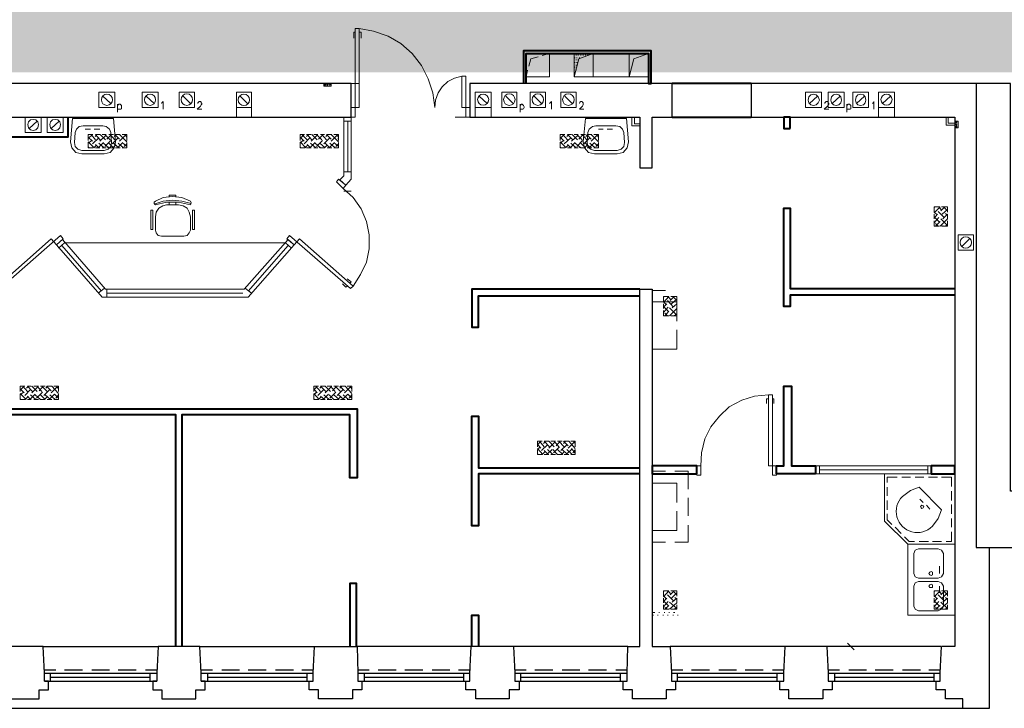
# Model space of a CAD drawing. Header units: millimetres. Extents: x 1 to 17496, y 1 to 30809.
# Tile 145 of 256: x 2757 to 4007, y 27988 to 28861. Entities that reach past the tile are written whole.
import ezdxf

# ---------------------------------------------------------------- set-up
doc = ezdxf.new("R2010")
doc.units = ezdxf.units.MM
doc.linetypes.add('CENTER', pattern=[2, 1.25, -0.25, 0.25, -0.25])
doc.layers.add('N_SSP_ewakuacja', color=4, linetype='CENTER', lineweight=40)
doc.layers.add('PDF _Geometria', color=7, linetype='Continuous')

msp = doc.modelspace()

# ---------------------------------------------------------------- hatches: boundary and pattern name
at = {"layer": 'N_SSP_ewakuacja', "lineweight": 60, "transparency": 33554457}
h = msp.add_hatch(color=51, dxfattribs=at)
h.dxf.hatch_style = 1
h.paths.add_polyline_path([(2090.4, 29222.1), (2092.3, 29214.5), (2092.3, 28668.2), (2316.4, 28668.2), (2316.4, 28794.1), (4224.1, 28794.1), (4224.1, 28290.5), (4488.7, 28290.5), (4488.7, 28948.3), (4172.5, 28948.3), (4172.5, 29082.8), (3726.9, 29082.8), (3726.9, 29558.7), (3564.7, 29558.7), (3564.7, 29083.6), (2281.6, 29083.6), (2281.6, 29222.1)])

# ---------------------------------------------------------------- linework, layer by layer
at = {"layer": 'PDF _Geometria', "lineweight": 18}
for points in [[(3188, 28850), (3188, 28749.8), (3177.9, 28749.8), (3177.9, 28737.2), (3182.9, 28737.2), (3182.9, 28850)], [(3429.7, 28788.5), (3429.7, 28818), (3400.2, 28818), (3400.2, 28788.5)], [(3485.3, 28788.5), (3485.3, 28818), (3460.9, 28818), (3460.9, 28788.5)], [(2878, 28749.8), (2878, 28769.2), (2857.8, 28769.2), (2857.8, 28749.8)], [(2932.8, 28749.8), (2932.8, 28769.2), (2912.6, 28769.2), (2912.6, 28749.8)], [(2979.1, 28749.8), (2979.1, 28769.2), (2959.7, 28769.2), (2959.7, 28749.8)], [(3051.5, 28749.8), (3051.5, 28769.2), (3032.2, 28769.2), (3032.2, 28749.8)], [(3355.6, 28749.8), (3355.6, 28769.2), (3335.4, 28769.2), (3335.4, 28749.8)], [(3388.4, 28749.8), (3388.4, 28769.2), (3369.1, 28769.2), (3369.1, 28749.8)], [(3424.6, 28749.8), (3424.6, 28769.2), (3405.3, 28769.2), (3405.3, 28749.8)], [(3463.4, 28749.8), (3463.4, 28769.2), (3444, 28769.2), (3444, 28749.8)], [(3775, 28749.8), (3775, 28769.2), (3754.8, 28769.2), (3754.8, 28749.8)], [(3772.5, 28759.1), (3770.8, 28763.3), (3768.3, 28765.8), (3764.9, 28766.6), (3761.5, 28765.8), (3759, 28763.3), (3758.2, 28759.1), (3759, 28755.7), (3761.5, 28753.2), (3764.9, 28752.3), (3768.3, 28753.2), (3770.8, 28755.7)], [(3803.6, 28749.8), (3803.6, 28769.2), (3783.4, 28769.2), (3783.4, 28749.8)], [(3800.3, 28759.1), (3799.4, 28763.3), (3796.9, 28765.8), (3793.5, 28766.6), (3790.2, 28765.8), (3787.6, 28763.3), (3786.8, 28759.1), (3787.6, 28755.7), (3790.2, 28753.2), (3793.5, 28752.3), (3796.9, 28753.2), (3799.4, 28755.7)], [(3834.8, 28749.8), (3834.8, 28769.2), (3814.6, 28769.2), (3814.6, 28749.8)], [(3831.4, 28759.1), (3830.6, 28763.3), (3828.1, 28765.8), (3824.7, 28766.6), (3821.3, 28765.8), (3818.8, 28763.3), (3818, 28759.1), (3818.8, 28755.7), (3821.3, 28753.2), (3824.7, 28752.3), (3828.1, 28753.2), (3830.6, 28755.7)], [(3867.6, 28749.8), (3867.6, 28769.2), (3847.4, 28769.2), (3847.4, 28749.8)], [(2784.5, 28717.8), (2784.5, 28737.2), (2764.3, 28737.2), (2764.3, 28717.8)], [(2781.2, 28727.9), (2780.3, 28731.3), (2777.8, 28733.8), (2774.4, 28734.6), (2771.1, 28733.8), (2768.5, 28731.3), (2767.7, 28727.9), (2768.5, 28723.7), (2771.1, 28721.2), (2774.4, 28720.3), (2777.8, 28721.2), (2780.3, 28723.7)], [(2812.3, 28717.8), (2812.3, 28737.2), (2792.1, 28737.2), (2792.1, 28717.8)], [(2809, 28727.9), (2808.1, 28731.3), (2805.6, 28733.8), (2802.2, 28734.6), (2798.9, 28733.8), (2796.3, 28731.3), (2795.5, 28727.9), (2796.3, 28723.7), (2798.9, 28721.2), (2802.2, 28720.3), (2805.6, 28721.2), (2808.1, 28723.7)], [(2876.4, 28735.5), (2878.9, 28706), (2877.2, 28698.4), (2872.1, 28692.5), (2864.6, 28690.8), (2835.9, 28690.8), (2828.3, 28692.5), (2823.3, 28698.4), (2821.6, 28706), (2824.1, 28735.5)], [(3527.4, 28735.5), (3529.9, 28706), (3528.2, 28698.4), (3523.2, 28692.5), (3515.6, 28690.8), (3487, 28690.8), (3479.4, 28692.5), (3474.3, 28698.4), (3472.6, 28706), (3475.2, 28735.5)], [(2862.9, 28726.2), (2837.6, 28726.2), (2832.6, 28725.4), (2829.2, 28722), (2827.5, 28717.8), (2826.7, 28705.2), (2827.5, 28700.1), (2830.9, 28696.7), (2835.9, 28695), (2864.6, 28695), (2869.6, 28696.7), (2873, 28700.1), (2873.8, 28705.2), (2873, 28717.8), (2871.3, 28722), (2867.1, 28725.4)], [(3513.9, 28726.2), (3488.6, 28726.2), (3484.4, 28725.4), (3480.2, 28722), (3478.5, 28717.8), (3477.7, 28705.2), (3478.5, 28700.1), (3481.9, 28696.7), (3487, 28695), (3515.6, 28695), (3520.7, 28696.7), (3524, 28700.1), (3524.9, 28705.2), (3524, 28717.8), (3522.3, 28722), (3519, 28725.4)], [(3167.8, 28647), (3159.3, 28655.5), (3161.9, 28658.8), (3171.1, 28651.3)], [(2929.4, 28631), (2939.5, 28635.3), (2951.3, 28636.9), (2963.1, 28635.3), (2974, 28631), (2974.9, 28628.5), (2974, 28626), (2958.9, 28629.4), (2943.7, 28629.4), (2929.4, 28626), (2927.7, 28627.7), (2927.7, 28629.4)], [(2974, 28610.8), (2974, 28594), (2972.4, 28590.6), (2969.8, 28587.2), (2965.6, 28586.4), (2937, 28586.4), (2932.8, 28587.2), (2930.3, 28590.6), (2929.4, 28594), (2929.4, 28610.8), (2930.3, 28616.7), (2933.6, 28621.8), (2938.7, 28625.1), (2943.7, 28626), (2958.9, 28626), (2964.8, 28625.1), (2969.8, 28621.8), (2972.4, 28616.7)], [(2926, 28594.8), (2926, 28619.2), (2923.5, 28619.2), (2923.5, 28594.8)], [(2979.1, 28594.8), (2979.1, 28619.2), (2976.6, 28619.2), (2976.6, 28594.8)], [(2729, 28523.2), (2797.2, 28583), (2803.9, 28575.5), (2812.3, 28583), (2809, 28587.2), (2732.3, 28519.9)], [(3180.4, 28523.2), (3112.2, 28583), (3105.4, 28575.5), (3096.2, 28583), (3099.5, 28587.2), (3177, 28519.9)], [(3967.9, 28568.7), (3967.9, 28588.1), (3948.5, 28588.1), (3948.5, 28568.7)], [(2803.9, 28575.5), (2862, 28508.9), (3047.3, 28508.9), (3105.4, 28575.5), (3097.9, 28582.2), (3042.3, 28519), (2866.2, 28519), (2811.5, 28582.2)], [(3560.2, 28517.3), (3577.1, 28517.3)], [(3707.6, 28385.1), (3707.6, 28295), (3717.7, 28295), (3717.7, 28283.2), (3712.7, 28283.2), (3712.7, 28385.1)], [(3621.7, 28283.2), (3621.7, 28295), (3616.7, 28295), (3616.7, 28283.2)], [(3944.3, 28284.9), (3855, 28284.9), (3855, 28225.1), (3884.5, 28195.6), (3944.3, 28195.6)], [(3900.5, 28243.6), (3901.3, 28241.9), (3902.2, 28241.1), (3903.9, 28241.9), (3904.7, 28243.6), (3903.9, 28244.5), (3902.2, 28245.3), (3901.3, 28244.5)], [(3944.3, 28105.5), (3944.3, 28195.6), (3884.5, 28195.6), (3884.5, 28105.5)], [(3923.2, 28189.7), (3898, 28189.7), (3893.8, 28188), (3892.1, 28183.8), (3892.1, 28158.6), (3893.8, 28154.3), (3898, 28152.7), (3923.2, 28152.7), (3927.4, 28154.3), (3930, 28158.6), (3930, 28183.8), (3927.4, 28188)], [(3914, 28156), (3915.7, 28156.9), (3915.7, 28160.2), (3914, 28161.1), (3912.3, 28160.2), (3911.4, 28158.6), (3912.3, 28156.9)], [(3923.2, 28111.4), (3927.4, 28113.1), (3930, 28117.3), (3930, 28142.6), (3927.4, 28146.8), (3923.2, 28148.4), (3898, 28148.4), (3893.8, 28146.8), (3892.1, 28142.6), (3892.1, 28117.3), (3893.8, 28113.1), (3898, 28111.4)], [(3914, 28140.9), (3915.7, 28140.9), (3915.7, 28144.2), (3914, 28145.1), (3912.3, 28144.2), (3911.4, 28142.6), (3912.3, 28140.9)]]:
    msp.add_lwpolyline(points, close=True, dxfattribs=at)
for points in [[(3318.5, 28789.4), (3318.5, 28749.8), (3328.6, 28749.8), (3328.6, 28737.2), (3323.6, 28737.2), (3323.6, 28789.4), (3318.5, 28789.4), (3309.3, 28786.9), (3300.8, 28782.6), (3293.3, 28775.9), (3288.2, 28768.3), (3284.8, 28759.1), (3284, 28749.8), (3281.5, 28768.3), (3275.6, 28786), (3267.1, 28802.9), (3255.4, 28818), (3241, 28830.6), (3225, 28839.9), (3206.5, 28846.6), (3188, 28850)], [(3182.9, 28845), (3181.2, 28845), (3181.2, 28837.4)], [(3188, 28845), (3190.5, 28845), (3190.5, 28837.4)], [(3415.4, 28813.8), (3406.1, 28811.3), (3403.6, 28802)], [(3429.7, 28818), (3420.4, 28815.5)], [(3485.3, 28818), (3466.8, 28811.3), (3460.9, 28788.5)], [(3461.7, 28812.1), (3461.7, 28813)], [(3463.4, 28815.5), (3463.4, 28816.3)], [(3463.4, 28809.6), (3463.4, 28810.4)], [(3464.2, 28812.1), (3464.2, 28813)], [(3465.9, 28815.5), (3465.9, 28816.3)], [(3465.9, 28809.6), (3465.9, 28810.4)], [(3467.6, 28812.1), (3467.6, 28813)], [(3469.3, 28815.5), (3469.3, 28816.3)], [(3472.6, 28815.5), (3472.6, 28816.3)], [(3475.2, 28815.5), (3475.2, 28816.3)], [(3478.5, 28815.5), (3478.5, 28816.3)], [(3555.2, 28818), (3536.7, 28811.3), (3530.8, 28788.5), (3555.2, 28788.5), (3555.2, 28818), (3530.8, 28818), (3530.8, 28788.5), (3485.3, 28788.5)], [(3401.9, 28797), (3400.2, 28788.5)], [(3461.7, 28806.2), (3461.7, 28807.1)], [(3461.7, 28800.3), (3461.7, 28801.2)], [(3463.4, 28802.9), (3463.4, 28803.7)], [(3463.4, 28797), (3463.4, 28797.8)], [(3464.2, 28806.2), (3464.2, 28807.1)], [(3461.7, 28793.6), (3461.7, 28794.4)], [(2801.4, 28781), (2801.4, 28780.1)], [(2861.2, 28781), (2861.2, 28780.1)], [(2921, 28781), (2921, 28780.1)], [(3143.3, 28780.1), (3143.3, 28776.7), (3152.6, 28776.7), (3152.6, 28780.1)], [(3187.9, 28780.1), (3177.9, 28780.1)], [(3177.9, 28776.7), (3177.9, 28777.6)], [(3481.9, 28780.1), (3499.6, 28780.1)], [(3957.8, 28780.1), (3976.3, 28780.1)], [(2862.9, 28764.1), (2873, 28754.8)], [(2917.6, 28764.1), (2927.7, 28754.8)], [(2964.8, 28764.1), (2974, 28754.8)], [(3046.5, 28754.8), (3037.2, 28764.1)], [(3350.5, 28754.8), (3340.4, 28764.1)], [(3374.1, 28764.1), (3383.4, 28754.8)], [(3410.3, 28764.1), (3419.6, 28754.8)], [(3449.1, 28764.1), (3458.3, 28754.8)], [(3759.8, 28754.8), (3770, 28764.1)], [(3788.5, 28754.8), (3798.6, 28764.1)], [(3819.6, 28754.8), (3829.7, 28764.1)], [(3852.5, 28754.8), (3862.6, 28764.1)], [(2881.4, 28754), (2881.4, 28743.9)], [(2881.4, 28752.3), (2882.2, 28753.2), (2883.1, 28754), (2884.8, 28754), (2885.6, 28753.2), (2886.5, 28752.3), (2886.5, 28748.1), (2885.6, 28747.3), (2882.2, 28747.3), (2881.4, 28748.1)], [(2937, 28754.8), (2937.8, 28755.7), (2939.5, 28757.4), (2939.5, 28747.3)], [(2983.3, 28754.8), (2983.3, 28755.7), (2984.2, 28756.5), (2985, 28757.4), (2986.7, 28757.4), (2987.5, 28756.5), (2987.5, 28755.7), (2988.4, 28754.8), (2988.4, 28754), (2987.5, 28753.2), (2986.7, 28751.5), (2982.5, 28747.3), (2988.4, 28747.3)], [(3051.5, 28749.8), (3051.5, 28737.2), (3032.2, 28737.2), (3032.2, 28749.8)], [(3318.5, 28750.6), (3318.5, 28751.5)], [(3355.6, 28749.8), (3355.6, 28737.2), (3335.4, 28737.2), (3335.4, 28749.8)], [(3392.6, 28754), (3392.6, 28743.9)], [(3392.6, 28752.3), (3393.5, 28753.2), (3394.3, 28754), (3395.2, 28754), (3396, 28753.2), (3396.8, 28752.3), (3397.7, 28750.6), (3397.7, 28749.8), (3396.8, 28748.1), (3396, 28747.3), (3393.5, 28747.3), (3392.6, 28748.1)], [(3429.7, 28754.8), (3430.5, 28755.7), (3432.2, 28757.4), (3432.2, 28747.3)], [(3467.6, 28754.8), (3468.4, 28755.7), (3468.4, 28756.5), (3469.3, 28757.4), (3471, 28757.4), (3471.8, 28756.5), (3472.6, 28755.7), (3472.6, 28753.2), (3471.8, 28751.5), (3467.6, 28747.3), (3473.5, 28747.3)], [(3779.2, 28754.8), (3779.2, 28755.7), (3780.1, 28756.5), (3780.9, 28757.4), (3782.6, 28757.4), (3783.4, 28756.5), (3783.4, 28755.7), (3784.3, 28754.8), (3784.3, 28754), (3783.4, 28753.2), (3782.6, 28751.5), (3778.4, 28747.3), (3784.3, 28747.3)], [(3807, 28754), (3807, 28743.9)], [(3807, 28752.3), (3807.9, 28753.2), (3808.7, 28754), (3810.4, 28754), (3811.2, 28753.2), (3812.1, 28752.3), (3812.1, 28748.1), (3811.2, 28747.3), (3807.9, 28747.3), (3807, 28748.1)], [(3839.9, 28754.8), (3840.7, 28755.7), (3841.5, 28757.4), (3841.5, 28747.3)], [(3847.4, 28749.8), (3847.4, 28737.2), (3867.6, 28737.2), (3867.6, 28749.8)], [(3033.8, 28737.2), (3016.2, 28737.2)], [(3168.6, 28737.2), (3168.6, 28663), (3163.5, 28658), (3171.1, 28651.3), (3177.9, 28658.8), (3177.9, 28737.2), (3177.9, 28737.2)], [(3310.1, 28737.2), (3328.6, 28737.2)], [(3497.9, 28737.2), (3479.4, 28737.2)], [(3534.1, 28737.2), (3534.1, 28726.2), (3544.2, 28726.2)], [(3537.5, 28737.2), (3537.5, 28728.7), (3544.2, 28728.7)], [(3820.5, 28737.2), (3802.8, 28737.2)], [(3933.3, 28737.2), (3933.3, 28727.1), (3944.3, 28727.1)], [(3935.9, 28737.2), (3935.9, 28729.6), (3944.3, 28729.6)], [(2769.4, 28722.8), (2779.5, 28732.1)], [(2797.2, 28722.8), (2807.3, 28732.1)], [(2840.1, 28722), (2846.9, 28722)], [(2858.7, 28722), (2851.9, 28722)], [(3168.6, 28732.1), (3177.9, 28732.1)], [(3173.7, 28732.1), (3173.7, 28668.1)], [(3492, 28722), (3497.9, 28722)], [(3509.7, 28722), (3503, 28722)], [(3944.3, 28732.1), (3948.5, 28732.1), (3948.5, 28723.7), (3944.3, 28723.7)], [(2849.4, 28715.3), (2844.3, 28710.2)], [(2850.2, 28715.3), (2844.3, 28715.3), (2844.3, 28707.7)], [(2849.4, 28706.8), (2844.3, 28711.9)], [(2853.6, 28708.5), (2847.7, 28715.3)], [(2857.8, 28711.1), (2849.4, 28703.5)], [(2855.3, 28715.3), (2852.8, 28712.7)], [(2859.5, 28708.5), (2853.6, 28715.3), (2858.7, 28715.3)], [(2867.1, 28714.4), (2858.7, 28706.8)], [(2866.2, 28708.5), (2859.5, 28715.3)], [(2867.1, 28715.3), (2862, 28715.3)], [(2872.1, 28708.5), (2865.4, 28715.3)], [(2873.8, 28715.3), (2867.9, 28709.4)], [(2876.4, 28715.3), (2870.5, 28715.3)], [(2878, 28708.5), (2872.1, 28715.3)], [(2882.2, 28711.1), (2874.7, 28703.5)], [(2879.7, 28715.3), (2877.2, 28712.7)], [(2883.9, 28709.4), (2878, 28715.3)], [(2884.8, 28715.3), (2878.9, 28715.3)], [(2893.2, 28706), (2883.9, 28715.3)], [(2891.5, 28714.4), (2883.9, 28706.8)], [(2893.2, 28707.7), (2893.2, 28715.3), (2887.3, 28715.3)], [(2893.2, 28711.9), (2890.7, 28715.3)], [(2893.2, 28710.2), (2893.2, 28709.4)], [(3118.1, 28715.3), (3113, 28710.2)], [(3118.9, 28715.3), (3113, 28715.3), (3113, 28707.7)], [(3118.1, 28706.8), (3113, 28711.9)], [(3122.3, 28708.5), (3115.5, 28715.3)], [(3125.6, 28711.1), (3118.1, 28703.5)], [(3124, 28715.3), (3121.4, 28712.7)], [(3127.3, 28715.3), (3121.4, 28715.3)], [(3128.2, 28708.5), (3122.3, 28715.3)], [(3134.9, 28714.4), (3127.3, 28706.8)], [(3134.9, 28708.5), (3128.2, 28715.3)], [(3135.8, 28715.3), (3130.7, 28715.3)], [(3140.8, 28708.5), (3134.1, 28715.3)], [(3142.5, 28715.3), (3136.6, 28709.4)], [(3144.2, 28715.3), (3139.1, 28715.3)], [(3146.7, 28708.5), (3140.8, 28715.3)], [(3150.9, 28711.1), (3143.3, 28703.5)], [(3148.4, 28715.3), (3145.9, 28712.7)], [(3152.6, 28709.4), (3146.7, 28715.3)], [(3153.4, 28715.3), (3147.5, 28715.3)], [(3161.9, 28706), (3152.6, 28715.3)], [(3160.2, 28714.4), (3152.6, 28706.8)], [(3161.9, 28707.7), (3161.9, 28715.3), (3156, 28715.3)], [(3161.9, 28711.9), (3159.3, 28715.3)], [(3161.9, 28710.2), (3161, 28709.4)], [(3448.2, 28715.3), (3443.2, 28710.2)], [(3449.1, 28715.3), (3443.2, 28715.3), (3443.2, 28707.7)], [(3448.2, 28706.8), (3443.2, 28711.9)], [(3452.4, 28708.5), (3446.5, 28715.3)], [(3456.6, 28711.1), (3448.2, 28703.5)], [(3454.1, 28715.3), (3451.6, 28712.7)], [(3459.2, 28708.5), (3452.4, 28715.3), (3457.5, 28715.3)], [(3465.9, 28714.4), (3457.5, 28706.8)], [(3465.1, 28708.5), (3458.3, 28715.3)], [(3465.9, 28715.3), (3460.9, 28715.3)], [(3471, 28708.5), (3464.2, 28715.3)], [(3472.6, 28715.3), (3466.8, 28709.4)], [(3475.2, 28715.3), (3469.3, 28715.3)], [(3476.9, 28708.5), (3471, 28715.3)], [(3481.1, 28711.1), (3473.5, 28703.5)], [(3478.5, 28715.3), (3476, 28712.7)], [(3482.8, 28709.4), (3476.9, 28715.3)], [(3483.6, 28715.3), (3477.7, 28715.3)], [(3492, 28706), (3482.8, 28715.3)], [(3490.3, 28714.4), (3482.8, 28706.8)], [(3492, 28707.7), (3492, 28715.3), (3486.1, 28715.3)], [(3492, 28711.9), (3489.5, 28715.3)], [(3492, 28710.2), (3492, 28709.4)], [(3544.2, 28709.4), (3544.2, 28721.2)], [(2848.6, 28707.7), (2844.3, 28704.3)], [(2851.9, 28698.4), (2844.3, 28706)], [(2844.3, 28705.2), (2844.3, 28698.4), (2850.2, 28698.4)], [(2846, 28698.4), (2844.3, 28699.3)], [(2845.2, 28699.3), (2844.3, 28698.4)], [(2854.5, 28701.8), (2851.1, 28698.4)], [(2857.8, 28698.4), (2853.6, 28702.6)], [(2853.6, 28698.4), (2858.7, 28698.4)], [(2863.7, 28705.2), (2857, 28698.4)], [(2864.6, 28698.4), (2857.8, 28704.3)], [(2862, 28698.4), (2867.1, 28698.4)], [(2870.5, 28704.3), (2876.4, 28698.4), (2870.5, 28698.4), (2863.7, 28704.3)], [(2873, 28707.7), (2865.4, 28700.1)], [(2869.6, 28699.3), (2868.8, 28698.4)], [(2878.9, 28701.8), (2875.5, 28698.4)], [(2883.1, 28698.4), (2876.4, 28704.3)], [(2878.9, 28698.4), (2884.8, 28698.4)], [(2888.1, 28705.2), (2881.4, 28698.4)], [(2889, 28698.4), (2882.2, 28704.3)], [(2893.2, 28700.1), (2887.3, 28705.2)], [(2887.3, 28698.4), (2893.2, 28698.4), (2893.2, 28705.2)], [(2893.2, 28703.5), (2889.8, 28700.1)], [(3116.4, 28707.7), (3113, 28704.3)], [(3120.6, 28698.4), (3113, 28706)], [(3123.1, 28701.8), (3118.9, 28698.4), (3113, 28698.4), (3113, 28705.2)], [(3114.7, 28698.4), (3113, 28699.3)], [(3113.9, 28699.3), (3113, 28698.4)], [(3121.4, 28698.4), (3127.3, 28698.4)], [(3126.5, 28698.4), (3122.3, 28702.6)], [(3132.4, 28705.2), (3125.6, 28698.4)], [(3133.2, 28698.4), (3126.5, 28704.3)], [(3130.7, 28698.4), (3135.8, 28698.4)], [(3147.5, 28701.8), (3144.2, 28698.4), (3139.1, 28698.4), (3132.4, 28704.3)], [(3141.7, 28707.7), (3134.1, 28700.1)], [(3138.3, 28699.3), (3137.4, 28698.4)], [(3145, 28698.4), (3138.3, 28704.3)], [(3150.9, 28698.4), (3145, 28704.3)], [(3147.5, 28698.4), (3153.4, 28698.4)], [(3156.8, 28705.2), (3150.1, 28698.4)], [(3157.7, 28698.4), (3150.9, 28704.3)], [(3161.9, 28700.1), (3156, 28705.2)], [(3156, 28698.4), (3161.9, 28698.4), (3161.9, 28705.2)], [(3161.9, 28703.5), (3158.5, 28700.1)], [(3447.4, 28707.7), (3443.2, 28704.3)], [(3450.7, 28698.4), (3443.2, 28706)], [(3443.2, 28705.2), (3443.2, 28698.4), (3449.1, 28698.4)], [(3444.9, 28698.4), (3443.2, 28699.3)], [(3444, 28699.3), (3443.2, 28698.4)], [(3453.3, 28701.8), (3449.9, 28698.4)], [(3456.6, 28698.4), (3452.4, 28702.6)], [(3452.4, 28698.4), (3457.5, 28698.4)], [(3462.5, 28705.2), (3455.8, 28698.4)], [(3463.4, 28698.4), (3456.6, 28704.3)], [(3460.9, 28698.4), (3465.9, 28698.4)], [(3469.3, 28704.3), (3475.2, 28698.4), (3469.3, 28698.4), (3462.5, 28704.3)], [(3471.8, 28707.7), (3464.2, 28700.1)], [(3468.4, 28699.3), (3467.6, 28698.4)], [(3477.7, 28701.8), (3474.3, 28698.4)], [(3481.9, 28698.4), (3475.2, 28704.3)], [(3477.7, 28698.4), (3483.6, 28698.4)], [(3487, 28705.2), (3480.2, 28698.4)], [(3487.8, 28698.4), (3481.1, 28704.3)], [(3492, 28700.1), (3486.1, 28705.2)], [(3486.1, 28698.4), (3492, 28698.4), (3492, 28705.2)], [(3492, 28703.5), (3488.6, 28700.1)], [(3177.9, 28668.1), (3168.6, 28668.1)], [(3167.8, 28647), (3180.4, 28635.3), (3190.5, 28620.9), (3197.2, 28604.9), (3200.6, 28588.1), (3200.6, 28570.4), (3197.2, 28553.6), (3189.7, 28537.6), (3180.4, 28523.2)], [(3944.3, 28634.4), (3944.3, 28652.1)], [(2947.1, 28636.9), (2947.1, 28638.6), (2955.5, 28638.6), (2955.5, 28636.9)], [(3168.6, 28643.7), (3177.9, 28643.7), (3168.6, 28643.7)], [(2927.7, 28626.8), (2939.5, 28631), (2951.3, 28631.9), (2963.1, 28631), (2974.9, 28627.7)], [(2947.1, 28629.4), (2947.1, 28626)], [(2955.5, 28629.4), (2955.5, 28626)], [(3918.2, 28621.8), (3919, 28623.5)], [(3918.2, 28615.9), (3925.8, 28623.5)], [(3921.6, 28613.4), (3918.2, 28616.7), (3918.2, 28623.5), (3924.9, 28623.5)], [(3918.2, 28622.6), (3918.2, 28623.5)], [(3927.4, 28619.2), (3924.1, 28623.5)], [(3926.6, 28618.4), (3931.7, 28623.5)], [(3935, 28616.7), (3935, 28623.5), (3927.4, 28623.5)], [(3935, 28618.4), (3930, 28623.5)], [(3918.2, 28609.1), (3922.4, 28614.2)], [(3918.2, 28614.2), (3918.2, 28608.3)], [(3924.9, 28604.1), (3918.2, 28610.8)], [(3918.2, 28603.2), (3924.1, 28610)], [(3930.8, 28610), (3923.2, 28617.6)], [(3929.1, 28608.3), (3935, 28614.2), (3935, 28608.3), (3925.8, 28599)], [(3928.3, 28614.2), (3935, 28620.1)], [(3935, 28612.5), (3932.5, 28615)], [(3918.2, 28605.8), (3918.2, 28599), (3924.9, 28599)], [(3919.9, 28599), (3925.8, 28604.9)], [(3923.2, 28599), (3919.9, 28602.4)], [(3934.2, 28600.7), (3926.6, 28608.3)], [(3927.4, 28599), (3935, 28599), (3935, 28605.8)], [(3929.1, 28599), (3929.1, 28599.9)], [(3932.5, 28599), (3935, 28601.6)], [(3102.1, 28571.2), (3094.5, 28578), (2814, 28578), (2806.4, 28571.2)], [(2861.2, 28516.5), (2810.7, 28574.6)], [(3097.9, 28574.6), (3047.3, 28516.5)], [(3953.6, 28573.8), (3962.8, 28583)], [(3944.3, 28552.7), (3944.3, 28541.8)], [(3944.3, 28535.9), (3944.3, 28524.1)], [(3172.8, 28523.2), (3171.1, 28521.6), (3166.9, 28525.8)], [(3176.2, 28526.6), (3177.9, 28528.3), (3172.8, 28532.5)], [(2864.6, 28519.9), (2857, 28514)], [(2867.9, 28519), (2867.9, 28508.9)], [(3040.6, 28514), (2867.9, 28514)], [(3044, 28519.9), (3051.5, 28514)], [(3574.6, 28508.1), (3575.4, 28509.8)], [(3574.6, 28502.2), (3581.3, 28509.8), (3574.6, 28509.8), (3574.6, 28503), (3577.9, 28499.7)], [(3574.6, 28508.9), (3574.6, 28509.8)], [(3583.8, 28505.5), (3580.5, 28509.8)], [(3583, 28504.7), (3588, 28509.8)], [(3591.4, 28503), (3591.4, 28509.8), (3583.8, 28509.8)], [(3591.4, 28504.7), (3586.3, 28509.8)], [(3944.3, 28519), (3944.3, 28507.2)], [(3591.4, 28478.6), (3591.4, 28503), (3560.2, 28503)], [(3574.6, 28496.3), (3578.8, 28500.5)], [(3574.6, 28500.5), (3574.6, 28494.6)], [(3581.3, 28490.4), (3574.6, 28497.1)], [(3587.2, 28496.3), (3579.6, 28504.7)], [(3585.5, 28495.4), (3591.4, 28500.5), (3591.4, 28494.6), (3582.1, 28485.3)], [(3584.7, 28500.5), (3591.4, 28506.4)], [(3944.3, 28501.3), (3944.3, 28490.4)], [(3574.6, 28489.5), (3580.5, 28496.3)], [(3574.6, 28492.1), (3574.6, 28485.3), (3581.3, 28485.3)], [(3576.2, 28485.3), (3581.3, 28491.2)], [(3579.6, 28485.3), (3576.2, 28488.7)], [(3590.6, 28487), (3582.1, 28495.4)], [(3583.8, 28485.3), (3591.4, 28485.3), (3591.4, 28492.1)], [(3588, 28485.3), (3591.4, 28487.9)], [(3944.3, 28484.5), (3944.3, 28473.5)], [(3560.2, 28443.2), (3591.4, 28443.2), (3591.4, 28467.6)], [(3944.3, 28467.6), (3944.3, 28455.9)], [(3944.3, 28450.8), (3944.3, 28439)], [(3944.3, 28433.1), (3944.3, 28422.2)], [(2762.7, 28396.1), (2757.6, 28391)], [(2763.5, 28396.1), (2757.6, 28396.1), (2757.6, 28389.3)], [(2762.7, 28387.6), (2757.6, 28392.7)], [(2761.8, 28388.5), (2757.6, 28385.1)], [(2765.2, 28379.2), (2757.6, 28386.8)], [(2757.6, 28386), (2757.6, 28379.2), (2763.5, 28379.2)], [(2766.9, 28389.3), (2761, 28396.1)], [(2771.1, 28391.8), (2763.5, 28384.3)], [(2768.5, 28396.1), (2766, 28393.5)], [(2773.6, 28389.3), (2766.9, 28396.1), (2771.9, 28396.1)], [(2777, 28386), (2770.2, 28379.2)], [(2777.8, 28379.2), (2771.1, 28385.1)], [(2779.5, 28389.3), (2772.8, 28396.1)], [(2780.3, 28395.2), (2772.8, 28387.6)], [(2781.2, 28396.1), (2775.3, 28396.1)], [(2783.7, 28385.1), (2789.6, 28379.2), (2783.7, 28379.2), (2777, 28385.1)], [(2786.2, 28388.5), (2778.7, 28380.9)], [(2785.4, 28389.3), (2779.5, 28396.1)], [(2787.1, 28396.1), (2782, 28390.2)], [(2789.6, 28396.1), (2783.7, 28396.1)], [(2792.1, 28389.3), (2785.4, 28396.1)], [(2795.5, 28391.8), (2787.9, 28384.3)], [(2796.3, 28379.2), (2789.6, 28385.1)], [(2793, 28396.1), (2790.4, 28393.5)], [(2797.2, 28390.2), (2791.3, 28396.1)], [(2806.4, 28386.8), (2798, 28396.1), (2792.1, 28396.1)], [(2806.4, 28380.9), (2801.4, 28386), (2794.7, 28379.2)], [(2802.2, 28379.2), (2795.5, 28385.1)], [(2804.8, 28395.2), (2797.2, 28387.6)], [(2806.4, 28389.3), (2806.4, 28396.1), (2800.6, 28396.1)], [(2800.6, 28379.2), (2806.4, 28379.2), (2806.4, 28386)], [(2806.4, 28385.1), (2803.1, 28380.9)], [(2806.4, 28392.7), (2803.9, 28396.1)], [(2806.4, 28391), (2806.4, 28390.2)], [(3134.9, 28396.1), (3130.7, 28391)], [(3136.6, 28396.1), (3130.7, 28396.1), (3130.7, 28389.3)], [(3134.9, 28387.6), (3130.7, 28392.7)], [(3134.1, 28388.5), (3130.7, 28385.1)], [(3137.4, 28379.2), (3130.7, 28386.8)], [(3140, 28382.6), (3136.6, 28379.2), (3130.7, 28379.2), (3130.7, 28386)], [(3139.1, 28389.3), (3133.2, 28396.1)], [(3143.3, 28391.8), (3135.8, 28384.3)], [(3140.8, 28396.1), (3138.3, 28393.5)], [(3145.9, 28389.3), (3139.1, 28396.1), (3145, 28396.1), (3151.8, 28389.3)], [(3149.2, 28386), (3142.5, 28379.2)], [(3150.1, 28379.2), (3143.3, 28385.1)], [(3152.6, 28395.2), (3145, 28387.6)], [(3153.4, 28396.1), (3147.5, 28396.1)], [(3161.9, 28379.2), (3156, 28379.2), (3150.1, 28385.1)], [(3158.5, 28388.5), (3150.9, 28380.9)], [(3157.7, 28389.3), (3151.8, 28396.1)], [(3159.3, 28396.1), (3154.3, 28390.2)], [(3161.9, 28396.1), (3156, 28396.1)], [(3162.7, 28379.2), (3156, 28385.1)], [(3164.4, 28389.3), (3157.7, 28396.1)], [(3167.8, 28391.8), (3160.2, 28384.3)], [(3168.6, 28379.2), (3161.9, 28385.1)], [(3169.4, 28390.2), (3163.5, 28396.1)], [(3166.1, 28396.1), (3163.5, 28393.5)], [(3178.7, 28386.8), (3170.3, 28396.1), (3164.4, 28396.1)], [(3178.7, 28380.9), (3173.7, 28386), (3166.9, 28379.2)], [(3174.5, 28379.2), (3167.8, 28385.1)], [(3177, 28395.2), (3169.4, 28387.6)], [(3178.7, 28389.3), (3178.7, 28396.1), (3172.8, 28396.1)], [(3172.8, 28379.2), (3178.7, 28379.2), (3178.7, 28386)], [(3178.7, 28385.1), (3175.3, 28380.9)], [(3178.7, 28392.7), (3176.2, 28396.1)], [(3178.7, 28391), (3178.7, 28390.2)], [(3560.2, 28393.5), (3560.2, 28375.8)], [(3621.7, 28295), (3622.6, 28311.8), (3626.8, 28329.5), (3634.4, 28344.7), (3645.3, 28358.2), (3657.9, 28370), (3673.9, 28378.4), (3689.9, 28383.4), (3707.6, 28385.1)], [(2759.3, 28379.2), (2757.6, 28380.1)], [(2758.4, 28380.1), (2757.6, 28379.2)], [(2767.7, 28382.6), (2764.3, 28379.2)], [(2771.1, 28379.2), (2766.9, 28383.4)], [(2766.9, 28379.2), (2771.9, 28379.2)], [(2775.3, 28379.2), (2781.2, 28379.2)], [(2782.9, 28380.1), (2782.9, 28379.2)], [(2792.1, 28382.6), (2788.8, 28379.2)], [(2792.1, 28379.2), (2798, 28379.2)], [(3131.5, 28379.2), (3130.7, 28380.1), (3130.7, 28379.2)], [(3144.2, 28379.2), (3139.1, 28383.4)], [(3139.1, 28379.2), (3145, 28379.2)], [(3147.5, 28379.2), (3153.4, 28379.2)], [(3155.1, 28380.1), (3155.1, 28379.2)], [(3164.4, 28382.6), (3161, 28379.2)], [(3164.4, 28379.2), (3170.3, 28379.2)], [(3707.6, 28380.1), (3705.1, 28380.1), (3705.1, 28374.2)], [(3712.7, 28380.1), (3714.4, 28380.1), (3714.4, 28374.2)], [(3944.3, 28364.9), (3944.3, 28353.9)], [(3944.3, 28348.1), (3944.3, 28337.1)], [(3418.7, 28326.2), (3414.5, 28321.9)], [(3420.4, 28326.2), (3414.5, 28326.2), (3414.5, 28319.4)], [(3418.7, 28317.7), (3414.5, 28322.8)], [(3423, 28319.4), (3417.1, 28326.2)], [(3427.2, 28321.9), (3419.6, 28314.4)], [(3424.6, 28326.2), (3422.1, 28323.6)], [(3429.7, 28319.4), (3423, 28326.2), (3428.9, 28326.2), (3435.6, 28319.4)], [(3436.4, 28325.3), (3428.9, 28317.7)], [(3437.3, 28326.2), (3431.4, 28326.2)], [(3441.5, 28319.4), (3435.6, 28326.2)], [(3443.2, 28326.2), (3438.1, 28320.3)], [(3445.7, 28326.2), (3439.8, 28326.2)], [(3448.2, 28319.4), (3441.5, 28326.2)], [(3451.6, 28321.9), (3444, 28314.4)], [(3453.3, 28320.3), (3447.4, 28326.2)], [(3449.9, 28326.2), (3447.4, 28323.6)], [(3462.5, 28316.9), (3454.1, 28326.2), (3448.2, 28326.2)], [(3460.9, 28325.3), (3453.3, 28317.7)], [(3462.5, 28319.4), (3462.5, 28326.2), (3456.6, 28326.2)], [(3462.5, 28323.6), (3460, 28326.2)], [(3944.3, 28331.2), (3944.3, 28319.4)], [(3417.9, 28319.4), (3414.5, 28315.2)], [(3421.3, 28309.3), (3414.5, 28316.9)], [(3423.8, 28312.7), (3420.4, 28309.3), (3414.5, 28309.3), (3414.5, 28316)], [(3415.4, 28309.3), (3414.5, 28310.2), (3414.5, 28309.3)], [(3428, 28309.3), (3423, 28314.4)], [(3433.1, 28316), (3426.3, 28309.3)], [(3433.9, 28309.3), (3427.2, 28316)], [(3445.7, 28309.3), (3439.8, 28309.3), (3433.9, 28316)], [(3442.3, 28319.4), (3434.7, 28311.8)], [(3439, 28310.2), (3439, 28309.3)], [(3446.5, 28309.3), (3439.8, 28316)], [(3448.2, 28312.7), (3444.9, 28309.3)], [(3452.4, 28309.3), (3445.7, 28316)], [(3457.5, 28316), (3450.7, 28309.3)], [(3458.3, 28309.3), (3451.6, 28316)], [(3456.6, 28309.3), (3462.5, 28309.3), (3462.5, 28316)], [(3462.5, 28311), (3457.5, 28316.9)], [(3462.5, 28315.2), (3459.2, 28311.8)], [(3462.5, 28321.1), (3462.5, 28320.3)], [(3944.3, 28314.4), (3944.3, 28302.6)], [(3423, 28309.3), (3428.9, 28309.3)], [(3431.4, 28309.3), (3437.3, 28309.3)], [(3448.2, 28309.3), (3454.1, 28309.3)], [(3577.1, 28288.3), (3560.2, 28288.3)], [(3605.7, 28265.5), (3605.7, 28288.3), (3588.9, 28288.3)], [(3767.4, 28295), (3914, 28295)], [(3767.4, 28284.9), (3914, 28284.9)], [(3772.5, 28284.9), (3772.5, 28295)], [(3772.5, 28289.9), (3909.8, 28289.9)], [(3909.8, 28284.9), (3909.8, 28295)], [(3944.3, 28296.7), (3944.3, 28284.9)], [(3591.4, 28248.7), (3591.4, 28273.1), (3560.2, 28273.1)], [(3605.7, 28281.5), (3605.7, 28282.4)], [(3871, 28280.7), (3858.4, 28280.7), (3858.4, 28273.9)], [(3887.9, 28280.7), (3876.9, 28280.7)], [(3904.7, 28280.7), (3893.8, 28280.7)], [(3922.4, 28280.7), (3910.6, 28280.7)], [(3940.1, 28268.9), (3940.1, 28280.7), (3927.4, 28280.7)], [(3591.4, 28268), (3591.4, 28268.9)], [(3591.4, 28261.3), (3591.4, 28262.1)], [(3591.4, 28258.8), (3591.4, 28259.6)], [(3858.4, 28268), (3858.4, 28257.1)], [(3940.1, 28251.2), (3940.1, 28263)], [(3605.7, 28231.8), (3605.7, 28254.6)], [(3858.4, 28251.2), (3858.4, 28239.4)], [(3899.7, 28252.9), (3903.9, 28248.7)], [(3560.2, 28243.6), (3560.2, 28225.9)], [(3560.2, 28213.3), (3591.4, 28213.3), (3591.4, 28237.7)], [(3858.4, 28234.4), (3858.4, 28226.8), (3864.3, 28220.9)], [(3912.3, 28240.2), (3908.1, 28245.3)], [(3940.1, 28234.4), (3940.1, 28246.1)], [(3944.3, 28225.9), (3944.3, 28243.6)], [(3940.1, 28217.5), (3940.1, 28228.5)], [(3588.9, 28198.1), (3605.7, 28198.1), (3605.7, 28220), (3605.7, 28219.2)], [(3868.5, 28217.5), (3876.1, 28209.1)], [(3933.3, 28199), (3940.1, 28199), (3940.1, 28211.6)], [(3560.2, 28198.1), (3577.1, 28198.1)], [(3880.3, 28204.9), (3886.2, 28199), (3892.9, 28199)], [(3898.8, 28199), (3910.6, 28199)], [(3915.7, 28199), (3927.4, 28199)], [(3924.9, 28167.8), (3924.9, 28158.6)], [(3944.3, 28140), (3944.3, 28157.7)], [(3574.6, 28135), (3575.4, 28136.7)], [(3574.6, 28129.1), (3581.3, 28136.7), (3574.6, 28136.7), (3574.6, 28129.9)], [(3574.6, 28135.8), (3574.6, 28136.7)], [(3583.8, 28132.4), (3580.5, 28136.7)], [(3583, 28131.6), (3588, 28136.7)], [(3591.4, 28129.9), (3591.4, 28136.7), (3583.8, 28136.7)], [(3591.4, 28131.6), (3586.3, 28136.7)], [(3918.2, 28135), (3919, 28136.7)], [(3918.2, 28129.1), (3925.8, 28136.7)], [(3918.2, 28135.8), (3918.2, 28136.7)], [(3924.9, 28136.7), (3918.2, 28136.7), (3918.2, 28129.9)], [(3927.4, 28132.4), (3924.1, 28136.7)], [(3924.9, 28134.1), (3924.9, 28142.6)], [(3926.6, 28131.6), (3931.7, 28136.7)], [(3935, 28129.9), (3935, 28136.7), (3927.4, 28136.7)], [(3935, 28131.6), (3930, 28136.7)], [(3577.9, 28126.5), (3574.6, 28130.8)], [(3574.6, 28123.2), (3578.8, 28127.4)], [(3574.6, 28127.4), (3574.6, 28121.5)], [(3581.3, 28117.3), (3574.6, 28124)], [(3574.6, 28116.4), (3580.5, 28123.2)], [(3587.2, 28124), (3579.6, 28131.6)], [(3585.5, 28122.3), (3591.4, 28127.4), (3591.4, 28121.5), (3582.1, 28113.1)], [(3590.6, 28114.8), (3582.1, 28122.3)], [(3584.7, 28127.4), (3591.4, 28134.1)], [(3591.4, 28125.7), (3588.9, 28128.2)], [(3921.6, 28126.5), (3918.2, 28130.8)], [(3918.2, 28123.2), (3922.4, 28127.4)], [(3918.2, 28127.4), (3918.2, 28121.5)], [(3924.9, 28117.3), (3918.2, 28124)], [(3918.2, 28116.4), (3924.1, 28123.2)], [(3930.8, 28124), (3923.2, 28131.6)], [(3929.1, 28122.3), (3935, 28127.4), (3935, 28121.5), (3925.8, 28113.1)], [(3934.2, 28114.8), (3926.6, 28122.3)], [(3928.3, 28127.4), (3935, 28134.1)], [(3935, 28125.7), (3932.5, 28128.2)], [(3574.6, 28119), (3574.6, 28113.1), (3581.3, 28113.1)], [(3576.2, 28113.1), (3581.3, 28118.1)], [(3579.6, 28113.1), (3576.2, 28115.6)], [(3583.8, 28113.1), (3591.4, 28113.1), (3591.4, 28119)], [(3585.5, 28113.1), (3585.5, 28113.9)], [(3588, 28113.1), (3591.4, 28115.6)], [(3918.2, 28119), (3918.2, 28113.1), (3924.9, 28113.1)], [(3919.9, 28113.1), (3925.8, 28118.1)], [(3923.2, 28113.1), (3919.9, 28115.6)], [(3927.4, 28113.1), (3935, 28113.1), (3935, 28119)], [(3929.1, 28113.1), (3929.1, 28113.9)], [(3932.5, 28113.1), (3935, 28115.6)], [(3561.9, 28105.5), (3560.2, 28105.5), (3560.2, 28108.9), (3563.6, 28108.9)], [(3567.8, 28105.5), (3567, 28105.5)], [(3568.7, 28108.9), (3569.5, 28108.9)], [(3574.6, 28105.5), (3573.7, 28105.5)], [(3575.4, 28108.9), (3576.2, 28108.9)], [(3580.5, 28105.5), (3579.6, 28105.5)], [(3581.3, 28108.9), (3582.1, 28108.9)], [(3587.2, 28105.5), (3586.3, 28105.5)], [(3587.2, 28108.9), (3588.9, 28108.9)], [(3593.1, 28105.5), (3592.2, 28105.5)], [(3912.3, 28105.5), (3911.4, 28105.5)], [(3918.2, 28105.5), (3917.3, 28105.5)], [(3924.9, 28105.5), (3924.1, 28105.5)], [(3930.8, 28105.5), (3930, 28105.5)], [(3937.6, 28105.5), (3936.7, 28105.5)], [(3944.3, 28105.5), (3942.6, 28105.5)], [(3479.4, 28065.9), (3497.9, 28065.9)], [(3802.8, 28065.9), (3820.5, 28065.9)], [(3807.9, 28070.1), (3816.3, 28061.7)]]:
    msp.add_lwpolyline(points, dxfattribs=at)
at = {"layer": 'PDF _Geometria', "lineweight": 40}
for points in [[(3400.2, 28780.1), (3400.2, 28818), (3555.2, 28818), (3555.2, 28780.1), (3558.6, 28780.1), (3558.6, 28821.4), (3396.8, 28821.4), (3396.8, 28780.1)], [(3685.7, 28780.1), (3585.5, 28780.1)], [(2818.2, 28737.2), (2818.2, 28711.9), (2730.6, 28711.9), (2730.6, 28737.2)], [(3585.5, 28737.2), (3685.7, 28737.2)], [(3944.3, 28511.4), (3735.4, 28511.4), (3735.4, 28497.1), (3727, 28497.1), (3727, 28621.8), (3735.4, 28621.8), (3735.4, 28519.9), (3944.3, 28519.9)], [(3544.2, 28519), (3331.2, 28519), (3331.2, 28471), (3339.6, 28471), (3339.6, 28510.6), (3544.2, 28510.6)], [(2955.5, 28065.9), (2955.5, 28359.8), (2741.6, 28359.8), (2741.6, 28279.8), (2733.2, 28279.8), (2733.2, 28367.4), (3185.4, 28367.4), (3185.4, 28279.8), (3176.2, 28279.8), (3176.2, 28359.8), (2963.1, 28359.8), (2963.1, 28065.9)], [(3544.2, 28284.9), (3339.6, 28284.9), (3339.6, 28219.2), (3331.2, 28219.2), (3331.2, 28358.2), (3339.6, 28358.2), (3339.6, 28292.5), (3544.2, 28292.5)], [(3184.6, 28065.9), (3184.6, 28145.9), (3176.2, 28145.9), (3176.2, 28065.9)], [(3331.2, 28065.9), (3331.2, 28105.5), (3339.6, 28105.5), (3339.6, 28065.9)]]:
    msp.add_lwpolyline(points, dxfattribs=at)
at = {"layer": 'PDF _Geometria', "lineweight": 25}
for points in [[(3177.9, 28737.2), (3177.9, 28780.1), (2730.6, 28780.1), (2730.6, 28737.2)], [(3544.2, 28737.2), (3544.2, 28673.2), (3560.2, 28673.2), (3560.2, 28737.2), (3585.5, 28737.2), (3585.5, 28780.1), (3328.6, 28780.1), (3328.6, 28737.2)]]:
    msp.add_lwpolyline(points, close=True, dxfattribs=at)
at = {"layer": 'PDF _Geometria', "lineweight": 9}
for points in [[(3145, 28779.3), (3144.2, 28779.3), (3144.2, 28778.4), (3144.2, 28779.3)], [(3144.2, 28777.6), (3145, 28778.4), (3145, 28777.6)], [(3145.9, 28778.4), (3145, 28778.4), (3145.9, 28779.3)], [(3148.4, 28777.6), (3147.5, 28778.4), (3146.7, 28779.3)], [(3146.7, 28778.4), (3147.5, 28778.4), (3147.5, 28777.6)], [(3148.4, 28778.4), (3148.4, 28779.3), (3147.5, 28779.3)], [(3150.9, 28779.3), (3150.9, 28780.1)], [(3150.9, 28778.4), (3150.9, 28777.6), (3150.9, 28778.4)], [(3151.8, 28778.4), (3151.8, 28779.3)], [(3945.1, 28731.3), (3946, 28731.3), (3945.1, 28730.4)], [(3945.1, 28728.7), (3946, 28727.9), (3945.1, 28727.9)], [(3945.1, 28725.4), (3946, 28725.4), (3945.1, 28724.5)], [(3946, 28730.4), (3946.8, 28730.4), (3946.8, 28731.3), (3946.8, 28732.1), (3946, 28731.3), (3946, 28732.1)], [(3946.8, 28728.7), (3946.8, 28727.9), (3946.8, 28728.7), (3946, 28728.7)], [(3946, 28727.1), (3946.8, 28727.1)], [(3946, 28724.5), (3946.8, 28724.5), (3946.8, 28725.4), (3946.8, 28726.2), (3946, 28725.4), (3946, 28726.2)]]:
    msp.add_lwpolyline(points, dxfattribs=at)
msp.add_lwpolyline([(3150.1, 28779.3), (3150.1, 28778.4)], close=True, dxfattribs=at)
at = {"layer": 'PDF _Geometria', "lineweight": 25}
for points in [[(3971.2, 28780.1), (3971.2, 28191.4), (4049.6, 28191.4), (4049.6, 28263), (4015, 28263), (4015, 28780.1), (3685.7, 28780.1), (3685.7, 28737.2), (3944.3, 28737.2), (3944.3, 28065.9), (3928.3, 28065.9)], [(3529.1, 28065.9), (3544.2, 28065.9), (3544.2, 28519), (3560.2, 28519), (3560.2, 28065.9), (3583, 28065.9)], [(2163.8, 27987.6), (2362.6, 27987.6), (2561.4, 27987.6), (2760.1, 27987.6), (2959.7, 27987.6), (3158.5, 27987.6), (3357.3, 27987.6), (3556, 27987.6), (3754.8, 27987.6), (3954.4, 27987.6), (3988.1, 27987.6), (3988.1, 28191.4)], [(2787.1, 28065.9), (2733.2, 28065.9)], [(2739.1, 27999.4), (2760.1, 27999.4), (2782, 27999.4), (2782, 28011.2), (2793.8, 28011.2), (2793.8, 28022.1), (2788.8, 28022.1), (2788.8, 28032.2), (2787.1, 28065.9), (2932.8, 28065.9), (2931.1, 28032.2), (2931.1, 28022.1), (2926, 28022.1), (2926, 28011.2), (2937.8, 28011.2), (2937.8, 27999.4), (2959.7, 27999.4), (2980.8, 27999.4), (2980.8, 28011.2), (2992.6, 28011.2), (2992.6, 28022.1), (2987.5, 28022.1), (2987.5, 28032.2), (2985.8, 28065.9), (3131.5, 28065.9)], [(2985.8, 28065.9), (2932.8, 28065.9)], [(3954.4, 27987.6), (3954.4, 27999.4), (3932.5, 27999.4), (3932.5, 28011.2), (3920.7, 28011.2), (3920.7, 28022.1), (3925.8, 28022.1), (3925.8, 28032.2), (3927.4, 28065.9), (3781.7, 28065.9), (3728.7, 28065.9), (3583, 28065.9), (3584.7, 28032.2), (3584.7, 28022.1), (3589.7, 28022.1), (3589.7, 28011.2), (3577.9, 28011.2), (3577.9, 27999.4), (3556, 27999.4), (3535, 27999.4), (3535, 28011.2), (3523.2, 28011.2), (3523.2, 28022.1), (3528.2, 28022.1), (3528.2, 28032.2), (3529.1, 28065.9), (3384.2, 28065.9), (3385.9, 28032.2), (3385.9, 28022.1), (3391, 28022.1), (3391, 28011.2), (3378.3, 28011.2), (3378.3, 27999.4), (3357.3, 27999.4), (3336.2, 27999.4), (3336.2, 28011.2), (3323.6, 28011.2), (3323.6, 28022.1), (3328.6, 28022.1), (3328.6, 28032.2), (3330.3, 28065.9), (3185.4, 28065.9), (3186.3, 28032.2), (3186.3, 28022.1), (3191.3, 28022.1), (3191.3, 28011.2), (3179.6, 28011.2), (3179.6, 27999.4), (3158.5, 27999.4), (3136.6, 27999.4), (3136.6, 28011.2), (3124.8, 28011.2), (3124.8, 28022.1), (3129.9, 28022.1), (3129.9, 28032.2), (3131.5, 28065.9), (3185.4, 28065.9)], [(3384.2, 28065.9), (3330.3, 28065.9)], [(3781.7, 28065.9), (3783.4, 28032.2), (3783.4, 28022.1), (3788.5, 28022.1), (3788.5, 28011.2), (3776.7, 28011.2), (3776.7, 27999.4), (3754.8, 27999.4), (3733.7, 27999.4), (3733.7, 28011.2), (3721.9, 28011.2), (3721.9, 28022.1), (3727, 28022.1), (3727, 28032.2), (3728.7, 28065.9)], [(2788.8, 28036.4), (2803.1, 28036.4)], [(2814, 28036.4), (2836.8, 28036.4)], [(2848.6, 28036.4), (2871.3, 28036.4)], [(2882.2, 28036.4), (2905, 28036.4)], [(2916.8, 28036.4), (2931.1, 28036.4)], [(2987.5, 28036.4), (3001.8, 28036.4)], [(3013.6, 28036.4), (3036.4, 28036.4)], [(3047.3, 28036.4), (3070.1, 28036.4)], [(3081.9, 28036.4), (3104.6, 28036.4)], [(3115.5, 28036.4), (3129.9, 28036.4)], [(3186.3, 28036.4), (3200.6, 28036.4)], [(3212.4, 28036.4), (3235.1, 28036.4)], [(3246.1, 28036.4), (3268.8, 28036.4)], [(3280.6, 28036.4), (3303.4, 28036.4)], [(3314.3, 28036.4), (3329.5, 28036.4)], [(3385.1, 28036.4), (3400.2, 28036.4)], [(3411.2, 28036.4), (3433.9, 28036.4)], [(3445.7, 28036.4), (3468.4, 28036.4)], [(3479.4, 28036.4), (3502.1, 28036.4)], [(3513.9, 28036.4), (3528.2, 28036.4)], [(3584.7, 28036.4), (3599, 28036.4)], [(3609.9, 28036.4), (3632.7, 28036.4)], [(3644.5, 28036.4), (3667.2, 28036.4)], [(3678.1, 28036.4), (3700.9, 28036.4)], [(3712.7, 28036.4), (3727, 28036.4)], [(3783.4, 28036.4), (3797.7, 28036.4)], [(3809.5, 28036.4), (3832.3, 28036.4)], [(3843.2, 28036.4), (3866, 28036.4)], [(3877.8, 28036.4), (3900.5, 28036.4)], [(3911.4, 28036.4), (3925.8, 28036.4)], [(2788.8, 28032.2), (2931.1, 28032.2)], [(2788.8, 28022.1), (2931.1, 28022.1)], [(2796.3, 28022.1), (2796.3, 28032.2)], [(2796.3, 28027.2), (2922.7, 28027.2)], [(2922.7, 28022.1), (2922.7, 28032.2)], [(2987.5, 28032.2), (3129.9, 28032.2)], [(2987.5, 28022.1), (3129.9, 28022.1)], [(2995.9, 28022.1), (2995.9, 28032.2)], [(2995.9, 28027.2), (3122.3, 28027.2)], [(3122.3, 28022.1), (3122.3, 28032.2)], [(3186.3, 28032.2), (3328.6, 28032.2)], [(3186.3, 28022.1), (3328.6, 28022.1)], [(3194.7, 28022.1), (3194.7, 28032.2)], [(3194.7, 28027.2), (3321, 28027.2)], [(3321, 28022.1), (3321, 28032.2)], [(3385.9, 28032.2), (3528.2, 28032.2)], [(3385.9, 28022.1), (3528.2, 28022.1)], [(3393.5, 28022.1), (3393.5, 28032.2)], [(3393.5, 28027.2), (3519.8, 28027.2)], [(3519.8, 28022.1), (3519.8, 28032.2)], [(3584.7, 28032.2), (3727, 28032.2)], [(3584.7, 28022.1), (3727, 28022.1)], [(3592.2, 28022.1), (3592.2, 28032.2)], [(3592.2, 28027.2), (3718.6, 28027.2)], [(3718.6, 28022.1), (3718.6, 28032.2)], [(3783.4, 28032.2), (3925.8, 28032.2)], [(3783.4, 28022.1), (3925.8, 28022.1)], [(3791.8, 28022.1), (3791.8, 28032.2)], [(3791.8, 28027.2), (3918.2, 28027.2)], [(3918.2, 28022.1), (3918.2, 28032.2)]]:
    msp.add_lwpolyline(points, dxfattribs=at)
at = {"layer": 'PDF _Geometria', "lineweight": 40}
for points in [[(3735.4, 28722.8), (3735.4, 28737.2), (3727, 28737.2), (3727, 28722.8)], [(3767.4, 28284.9), (3717.7, 28284.9), (3717.7, 28295), (3727, 28295), (3727, 28396.1), (3737.1, 28396.1), (3737.1, 28295), (3767.4, 28295)], [(3616.7, 28284.9), (3616.7, 28295), (3560.2, 28295), (3560.2, 28284.9)], [(3944.3, 28284.9), (3944.3, 28295), (3914, 28295), (3914, 28284.9)]]:
    msp.add_lwpolyline(points, close=True, dxfattribs=at)
at = {"layer": 'PDF _Geometria', "lineweight": 18}
msp.add_lwpolyline([(3915.7, 28218.4), (3923.2, 28228.5), (3927.4, 28239.4), (3898.8, 28268), (3887.9, 28263.8), (3877.8, 28256.3, 1.005181)], format="xyb", close=True, dxfattribs=at)
for centre, radius in [((2867.9, 28759.4), 7.06), ((2922.7, 28759.4), 7.06), ((2969.4, 28759.6), 7.3), ((3041.8, 28759.3), 7.3), ((3345.5, 28759.6), 7.06), ((3378.7, 28759.6), 7.3), ((3415, 28759.6), 7.3), ((3453.7, 28759.6), 7.3), ((3857.5, 28759.6), 7.06), ((3958.1, 28578.4), 7.3)]:
    msp.add_circle(centre, radius, dxfattribs=at)

doc.saveas('drawing.dxf')
